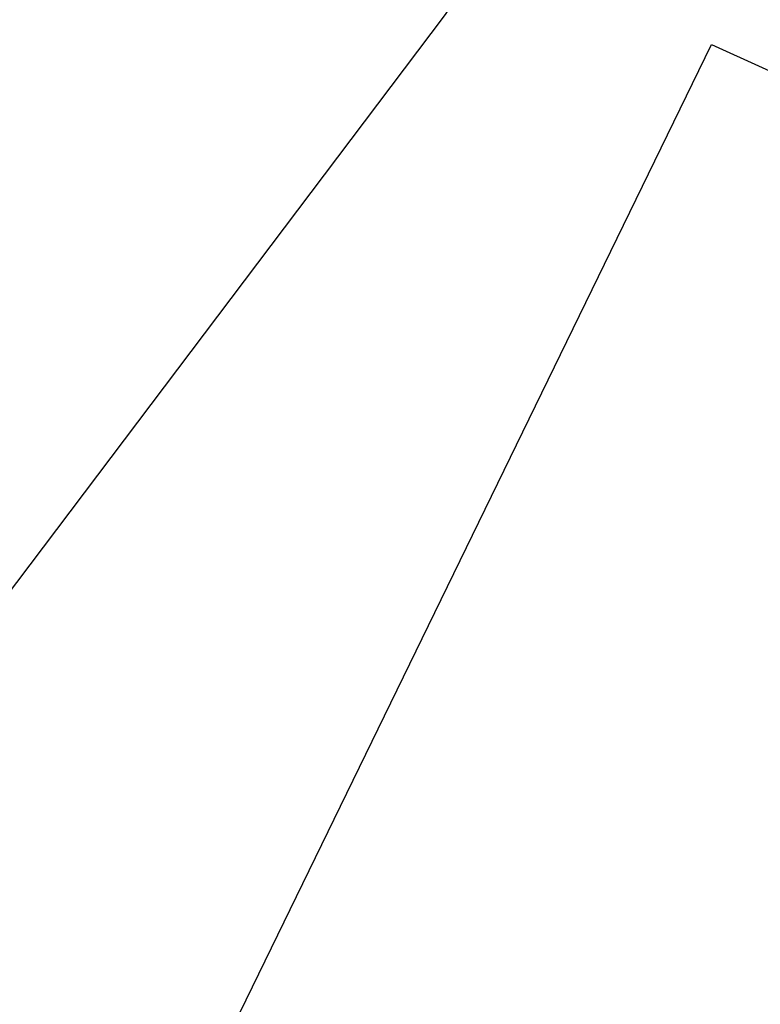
# Model space of a CAD drawing. Header units: millimetres. Extents: x -136 to 64, y -163 to 231.
# Tile 122 of 256: x -56.51 to -54.46, y -19.88 to -17.15. Entities that reach past the tile are written whole.
import ezdxf

# ---------------------------------------------------------------- set-up
doc = ezdxf.new("R2010")
doc.units = ezdxf.units.MM
doc.header["$MEASUREMENT"] = 0
doc.layers.add('Layer 1', color=7, linetype='Continuous')

msp = doc.modelspace()

# ---------------------------------------------------------------- linework, layer by layer
at = {"layer": 'Layer 1', "color": 5, "lineweight": 25}
for points in [[(-55.1479, -16.8781), (-55.1479, -16.8781), (-57.6349, -14.9731), (-57.6349, -14.9731), (-57.6349, -14.9731), (-57.8995, -14.7879), (-57.8995, -14.7879), (-57.8995, -14.7879), (-59.9104, -17.4867), (-59.9104, -17.4867), (-59.9104, -17.4867), (-60.122, -17.7513), (-60.122, -17.7513), (-60.122, -17.7513), (-57.6085, -19.6563), (-57.6085, -19.6563), (-57.6085, -19.6563), (-57.3704, -19.8415), (-57.3704, -19.8415), (-57.3704, -19.8415), (-55.3331, -17.1427), (-55.3331, -17.1427), (-55.3331, -17.1427), (-55.1479, -16.8781), (-55.1479, -16.8781)], [(-51.4966, -18.7302), (-51.4966, -18.7302), (-54.3012, -17.3544), (-54.3012, -17.3544), (-54.3012, -17.3544), (-54.5922, -17.2221), (-54.5922, -17.2221), (-54.5922, -17.2221), (-56.0739, -20.2648), (-56.0739, -20.2648), (-56.0739, -20.2648), (-56.2062, -20.5559), (-56.2062, -20.5559), (-56.2062, -20.5559), (-53.4016, -21.9317), (-53.4016, -21.9317), (-53.4016, -21.9317), (-53.1106, -22.064), (-53.1106, -22.064), (-53.1106, -22.064), (-51.6289, -19.0477), (-51.6289, -19.0477), (-51.6289, -19.0477), (-51.4966, -18.7302), (-51.4966, -18.7302)]]:
    msp.add_open_spline(points, degree=3, knots=[0, 0, 0, 0, 0.125, 0.125, 0.125, 0.25, 0.25, 0.25, 0.375, 0.375, 0.375, 0.5, 0.5, 0.5, 0.625, 0.625, 0.625, 0.75, 0.75, 0.75, 0.875, 0.875, 0.875, 1, 1, 1, 1], dxfattribs=at)

doc.saveas('drawing.dxf')
